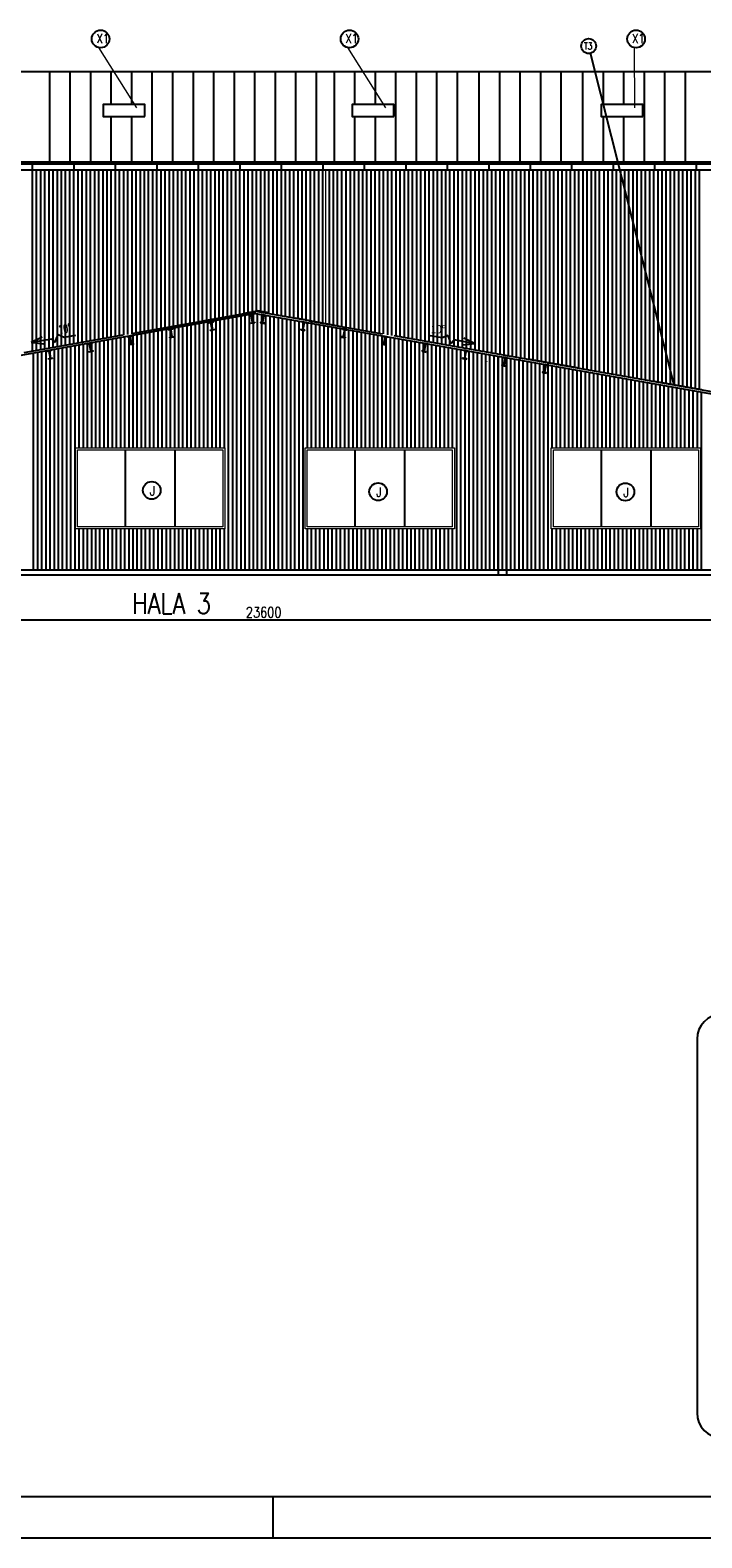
# Model space of a CAD drawing. Header units: millimetres. Extents: x -637441 to -130928, y -380379 to -53767.
# Tile 117 of 193: x -502911 to -486722, y -127029 to -90698. Entities that reach past the tile are written whole.
import ezdxf

# ---------------------------------------------------------------- set-up
doc = ezdxf.new("R2010")
doc.units = ezdxf.units.MM
doc.header["$LTSCALE"] = 10
doc.linetypes.add('ACAD_ISO02W100', pattern=[15, 12, -3])
doc.linetypes.add('ACAD_ISO03W100', pattern=[30, 12, -18])
for name, color, linetype, lineweight in [('CKFORMATY', 7, 'Continuous', 25), ('CKKOTY', 7, 'Continuous', 25), ('CKSTENY_SRAF', 1, 'Continuous', 18), ('CKTEXTY_MALE', 7, 'Continuous', 25), ('CKTEXTY_STREDNI', 6, 'Continuous', 50)]:
    doc.layers.add(name, color=color, linetype=linetype, lineweight=lineweight)
for name, color, linetype in [('KOTY OBJ.E', 7, 'Continuous'), ('NOVÉ_SLABÉ', 7, 'Continuous'), ('NOVÉ_ZDIVO', 6, 'Continuous'), ('OBR', 3, 'Continuous'), ('ocel', 7, 'Continuous'), ('POPIS', 7, 'Continuous'), ('POPISKA', 4, 'Continuous'), ('SLABE', 7, 'Continuous'), ('SLABĚ', 7, 'Continuous'), ('ZDI', 6, 'Continuous'), ('ŠRAFY', 252, 'Continuous')]:
    doc.layers.add(name, color=color, linetype=linetype)
doc.styles.add('NARROW', font='txt')
doc.styles.add('ROMANS', font='romans', dxfattribs={"width": 0.8})
doc.styles.get("Standard").update_dxf_attribs({"font": 'simplex.shx', "width": 0.8})

# ---------------------------------------------------------------- blocks, each defined once
blk = doc.blocks.new('FORM_a3')
for p, q in [((0.5, 0.5), (41.5, 0.5)), ((21, 0), (21, 0.5)), ((0, 0), (42, 0))]:
    blk.add_line(p, q)
blk = doc.blocks.new('A')
blk.add_line((0, 0.5), (0, 0))
blk = doc.blocks.new('O$I200603040622310289')
at = {"layer": 'ocel'}
for p, q in [((-45.5, 83), (-45.5, 90)), ((-45.5, 90), (45.5, 90)), ((-11.65, 82), (-44.5, 82)), ((-2.65, -73), (-2.65, 73)), ((2.65, 73), (2.65, -73)), ((44.5, 82), (11.65, 82)), ((45.5, 90), (45.5, 83)), ((-45.5, -90), (-45.5, -83)), ((45.5, -90), (-45.5, -90)), ((-44.5, -82), (-11.65, -82)), ((11.65, -82), (44.5, -82)), ((45.5, -83), (45.5, -90))]:
    blk.add_line(p, q, dxfattribs=at)
for centre, radius, start, end in [((-44.5, 83), 1, 180, 270), ((-11.65, 73), 9, 0, 90), ((11.65, 73), 9, 90, 180), ((44.5, 83), 1, 270, 0), ((-44.5, -83), 1, 90, 180), ((-11.65, -73), 9, 270, 0), ((11.65, -73), 9, 180, 270), ((44.5, -83), 1, 0, 90)]:
    blk.add_arc(centre, radius, start, end, dxfattribs=at)

msp = doc.modelspace()

# ---------------------------------------------------------------- hatches: boundary and pattern name
at = {"layer": 'CKSTENY_SRAF'}
h = msp.add_hatch(color=3, dxfattribs=at)
h.dxf.hatch_style = 2
h.paths.add_polyline_path([(-491558.125, -110892.829), (-490276.944, -110892.829)], flags=0)
edge = h.paths.add_edge_path(flags=17)
edge.add_line((-489076.944, -110892.829), (-489076.944, -112392.829))
edge.add_line((-489076.944, -112392.829), (-490276.944, -112392.829))
edge.add_line((-490276.944, -112392.829), (-490276.944, -110892.829))
edge.add_line((-490276.944, -110892.829), (-491558.125, -110892.829))
edge.add_line((-491558.125, -111992.829), (-491558.125, -110892.829))
edge.add_line((-491558.125, -111992.829), (-492158.125, -111992.829))
edge.add_line((-492158.125, -111992.829), (-492158.125, -110892.829))
edge.add_line((-492158.125, -110892.829), (-495053.383, -110892.829))
edge.add_line((-495053.383, -110892.829), (-495053.383, -116692.829))
edge.add_line((-495053.383, -116692.829), (-491492.438, -116692.829))
edge.add_line((-491492.438, -116692.829), (-491492.438, -114392.829))
edge.add_line((-491492.438, -114392.829), (-488476.944, -114392.829))
edge.add_line((-488476.944, -114392.829), (-488476.944, -116692.829))
edge.add_line((-488476.944, -116692.829), (-487978.092, -116692.829))
edge.add_line((-487978.092, -116692.829), (-487978.092, -110892.829))
edge.add_line((-487978.092, -110892.829), (-489076.944, -110892.829))
edge = h.paths.add_edge_path(flags=17)
edge.add_line((-489076.944, -110892.829), (-489076.944, -112392.829))
edge.add_line((-487978.092, -110892.829), (-489076.944, -110892.829))
edge.add_line((-487978.092, -110892.829), (-487978.092, -116692.829))
edge.add_line((-487978.092, -116692.829), (-488476.944, -116692.829))
edge.add_line((-488476.944, -114392.829), (-488476.944, -116692.829))
edge.add_line((-491492.438, -114392.829), (-488476.944, -114392.829))
edge.add_line((-491492.438, -116692.829), (-491492.438, -114392.829))
edge.add_line((-491492.438, -116692.829), (-495053.383, -116692.829))
edge.add_line((-495053.383, -110892.829), (-495053.383, -116692.829))
edge.add_line((-492158.125, -110892.829), (-495053.383, -110892.829))
edge.add_line((-492158.125, -110892.829), (-492158.125, -111992.829))
edge.add_line((-492158.125, -111992.829), (-491558.125, -111992.829))
edge.add_line((-491558.125, -111992.829), (-491558.125, -110892.829))
edge.add_line((-491558.125, -110892.829), (-490276.944, -110892.829))
edge.add_line((-490276.944, -112392.829), (-490276.944, -110892.829))
edge.add_line((-489076.944, -112392.829), (-490276.944, -112392.829))
h = msp.add_hatch(color=3, dxfattribs=at)
h.dxf.hatch_style = 2
h.paths.add_polyline_path([(-493316.81, -114392.829), (-492716.81, -114392.829), (-492716.81, -115292.829), (-493316.81, -115292.829)], flags=0)
h.paths.add_polyline_path([(-491558.125, -110892.829), (-490276.944, -110892.829)], flags=0)
edge = h.paths.add_edge_path(flags=17)
edge.add_line((-489076.944, -110892.829), (-489076.944, -112392.829))
edge.add_line((-489076.944, -112392.829), (-490276.944, -112392.829))
edge.add_line((-490276.944, -112392.829), (-490276.944, -110892.829))
edge.add_line((-490276.944, -110892.829), (-491558.125, -110892.829))
edge.add_line((-491558.125, -111992.829), (-491558.125, -110892.829))
edge.add_line((-491558.125, -111992.829), (-492158.125, -111992.829))
edge.add_line((-492158.125, -111992.829), (-492158.125, -110892.829))
edge.add_line((-492158.125, -110892.829), (-495053.383, -110892.829))
edge.add_line((-495053.383, -110892.829), (-495053.383, -116692.829))
edge.add_line((-495053.383, -116692.829), (-491492.438, -116692.829))
edge.add_line((-491492.438, -116692.829), (-491492.438, -114392.829))
edge.add_line((-491492.438, -114392.829), (-488476.944, -114392.829))
edge.add_line((-488476.944, -114392.829), (-488476.944, -116692.829))
edge.add_line((-488476.944, -116692.829), (-487978.092, -116692.829))
edge.add_line((-487978.092, -116692.829), (-487978.092, -110892.829))
edge.add_line((-487978.092, -110892.829), (-489076.944, -110892.829))
edge = h.paths.add_edge_path(flags=17)
edge.add_line((-489076.944, -110892.829), (-489076.944, -112392.829))
edge.add_line((-487978.092, -110892.829), (-489076.944, -110892.829))
edge.add_line((-487978.092, -110892.829), (-487978.092, -116692.829))
edge.add_line((-487978.092, -116692.829), (-488476.944, -116692.829))
edge.add_line((-488476.944, -114392.829), (-488476.944, -116692.829))
edge.add_line((-491492.438, -114392.829), (-488476.944, -114392.829))
edge.add_line((-491492.438, -116692.829), (-491492.438, -114392.829))
edge.add_line((-495053.383, -116692.829), (-491492.438, -116692.829))
edge.add_line((-495053.383, -110892.829), (-495053.383, -116692.829))
edge.add_line((-492158.125, -110892.829), (-495053.383, -110892.829))
edge.add_line((-492158.125, -110892.829), (-492158.125, -111992.829))
edge.add_line((-492158.125, -111992.829), (-491558.125, -111992.829))
edge.add_line((-491558.125, -111992.829), (-491558.125, -110892.829))
edge.add_line((-491558.125, -110892.829), (-490276.944, -110892.829))
edge.add_line((-490276.944, -112392.829), (-490276.944, -110892.829))
edge.add_line((-489076.944, -112392.829), (-490276.944, -112392.829))

# ---------------------------------------------------------------- linework, layer by layer
at = {"layer": 'CKKOTY'}
for p, q in [((-527447.787, -93867.508), (-467347.787, -93867.508)), ((-527447.787, -93917.508), (-467347.787, -93917.508)), ((-502851.771, -94064.691), (-502851.771, -93914.691)), ((-501851.771, -94064.691), (-501851.771, -93914.691)), ((-501584.446, -94067.508), (-497606.567, -94067.508)), ((-500851.771, -94064.691), (-500851.771, -93914.691)), ((-500851.771, -94064.691), (-500851.771, -93914.691)), ((-499851.771, -94064.691), (-499851.771, -93914.691)), ((-498851.771, -94064.691), (-498851.771, -93914.691)), ((-497851.771, -94064.691), (-497851.771, -93914.691)), ((-496851.771, -94064.691), (-496851.771, -93914.691)), ((-495851.771, -94064.691), (-495851.771, -93914.691)), ((-494851.771, -94064.691), (-494851.771, -93914.691)), ((-493851.771, -94064.691), (-493851.771, -93914.691)), ((-492851.771, -94064.691), (-492851.771, -93914.691)), ((-491851.771, -94064.691), (-491851.771, -93914.691)), ((-490851.771, -94064.691), (-490851.771, -93914.691)), ((-490851.771, -94064.691), (-490851.771, -93914.691)), ((-489851.771, -94064.691), (-489851.771, -93914.691)), ((-488851.771, -94064.691), (-488851.771, -93914.691)), ((-487851.771, -94064.691), (-487851.771, -93914.691)), ((-486851.771, -94064.691), (-486851.771, -93914.691)), ((-485449.384, -104915.014), (-509116.08, -104915.014))]:
    msp.add_line(p, q, dxfattribs=at)
at = {"layer": 'CKKOTY', "color": 7}
for p, q in [((-491628.791, -98557.863), (-491628.791, -103834.531)), ((-491428.791, -98593.129), (-491428.791, -103834.531)), ((-490431.2, -98717.018), (-490431.2, -98819.806))]:
    msp.add_line(p, q, dxfattribs=at)
at = {"layer": 'CKSTENY_SRAF', "color": 7}
for p, q in [((-500337.937, -92572.842), (-501255.423, -91118.499)), ((-494337.937, -92572.842), (-495255.423, -91118.499)), ((-488337.937, -92572.842), (-488348.351, -91118.499)), ((-495785.471, -97774.141), (-495785.471, -94061.517))]:
    msp.add_line(p, q, dxfattribs=at)
for points in [[(-501821.222, -100764.531), (-498220.89, -100764.531), (-498220.89, -102714.531), (-501821.222, -102714.531)], [(-501771.222, -100814.531), (-498270.89, -100814.531), (-498270.89, -102664.531), (-501771.222, -102664.531)], [(-496286.412, -100764.531), (-492686.08, -100764.531), (-492686.08, -102714.531), (-496286.412, -102714.531)], [(-496236.412, -100814.531), (-492736.08, -100814.531), (-492736.08, -102664.531), (-496236.412, -102664.531)], [(-490351.412, -100764.531), (-486751.08, -100764.531), (-486751.08, -102714.531), (-490351.412, -102714.531)], [(-490301.412, -100814.531), (-486801.08, -100814.531), (-486801.08, -102664.531), (-490301.412, -102664.531)]]:
    msp.add_lwpolyline(points, close=True, dxfattribs=at)
at = {"layer": 'CKTEXTY_MALE'}
msp.add_line((-487386.491, -99250.632), (-489406.099, -91255.883), dxfattribs=at)
at = {"layer": 'CKTEXTY_MALE', "linetype": 'Continuous'}
for points in [[(-500147.787, -92781.116), (-500147.787, -92491.116), (-501147.787, -92491.116), (-501147.787, -92781.116)], [(-494147.787, -92781.116), (-494147.787, -92491.116), (-495147.787, -92491.116), (-495147.787, -92781.116)], [(-488147.787, -92781.116), (-488147.787, -92491.116), (-489147.787, -92491.116), (-489147.787, -92781.116)]]:
    msp.add_lwpolyline(points, close=True, dxfattribs=at)
at = {"layer": 'CKTEXTY_MALE'}
for centre, radius in [((-501213.61, -90910.849), 212.778), ((-495213.61, -90910.849), 212.778), ((-488306.538, -90910.849), 212.778), ((-489450.042, -91081.935), 179.412), ((-499981.17, -101787.609), 212.778), ((-494523.945, -101820.267), 212.778), ((-488564.664, -101823.968), 212.778)]:
    msp.add_circle(centre, radius, dxfattribs=at)
at = {"layer": 'NOVÉ_SLABÉ', "color": 7}
for p, q in [((-527447.787, -91693.094), (-495847.787, -91693.094)), ((-502437.578, -93867.508), (-502437.578, -91693.094)), ((-501943.356, -93867.508), (-501943.356, -91693.094)), ((-501449.134, -93867.508), (-501449.134, -91693.094)), ((-500954.911, -92491.116), (-500954.911, -91693.094)), ((-500460.689, -92491.116), (-500460.689, -91693.094)), ((-499966.466, -93867.508), (-499966.466, -91693.094)), ((-499472.244, -93867.508), (-499472.244, -91693.094)), ((-498978.021, -93867.508), (-498978.021, -91693.094)), ((-498483.799, -93867.508), (-498483.799, -91693.094)), ((-497989.577, -93867.508), (-497989.577, -91693.094)), ((-497495.354, -93867.508), (-497495.354, -91693.094)), ((-497001.132, -93867.508), (-497001.132, -91693.094)), ((-496506.909, -93867.508), (-496506.909, -91693.094)), ((-496012.687, -91693.094), (-467347.787, -91693.094)), ((-496012.687, -93867.508), (-496012.687, -91693.094)), ((-495578.849, -93867.508), (-495578.849, -91693.094)), ((-495084.627, -92491.116), (-495084.627, -91693.094)), ((-494590.404, -92491.116), (-494590.404, -91693.094)), ((-494096.182, -93867.508), (-494096.182, -91693.094)), ((-493601.959, -93867.508), (-493601.959, -91693.094)), ((-493107.737, -93867.508), (-493107.737, -91693.094)), ((-492613.515, -93867.508), (-492613.515, -91693.094)), ((-492089.1, -93867.508), (-492089.1, -91693.094)), ((-491594.878, -93867.508), (-491594.878, -91693.094)), ((-491100.655, -93867.508), (-491100.655, -91693.094)), ((-490606.433, -93867.508), (-490606.433, -91693.094)), ((-490112.21, -93867.508), (-490112.21, -91693.094)), ((-489587.796, -93867.508), (-489587.796, -91693.094)), ((-489093.573, -92491.116), (-489093.573, -91693.094)), ((-488599.351, -92491.116), (-488599.351, -91693.094)), ((-488105.128, -93867.508), (-488105.128, -91693.094)), ((-487610.906, -93867.508), (-487610.906, -91693.094)), ((-487116.684, -93867.508), (-487116.684, -91693.094)), ((-500954.911, -93867.508), (-500954.911, -92781.116)), ((-500460.689, -93867.508), (-500460.689, -92781.116)), ((-495084.627, -93867.508), (-495084.627, -92781.116)), ((-494590.404, -93867.508), (-494590.404, -92781.116)), ((-489093.573, -93867.508), (-489093.573, -92781.116)), ((-488599.351, -93867.508), (-488599.351, -92781.116)), ((-508664.289, -94061.517), (-495847.787, -94061.517)), ((-496012.687, -94061.517), (-476684.298, -94061.517)), ((-497479.388, -97526.223), (-509147.787, -99610.28)), ((-497431.2, -97479.441), (-498755.759, -97713.001)), ((-498442.139, -97655.217), (-498404.51, -97648.258)), ((-498441.251, -97653.942), (-498356.887, -97638.342)), ((-498356.607, -97639.854), (-498379.452, -97644.078)), ((-498356.887, -97638.342), (-498356.328, -97641.365)), ((-497431.2, -97479.441), (-496194.908, -97697.437)), ((-496505.514, -97638.342), (-496506.073, -97641.365)), ((-496505.793, -97639.854), (-496482.949, -97644.078)), ((-495475.873, -97828.733), (-496505.514, -97638.342)), ((-495605.269, -97805.916), (-496457.891, -97648.258)), ((-500679.795, -98047.046), (-503061.998, -98472.524)), ((-494146.407, -98058.651), (-491873.827, -98459.377)), ((-491775.059, -98251.649), (-491775.059, -98251.649)), ((-491873.827, -98459.377), (-485629.384, -99560.464)), ((-489922.839, -98776.072), (-489922.839, -98776.072))]:
    msp.add_line(p, q, dxfattribs=at)
at = {"layer": 'NOVÉ_SLABÉ', "color": 7, "linetype": 'ACAD_ISO02W100', "ltscale": 15}
for p, q in [((-498694.148, -97702.138), (-500741.922, -98063.223)), ((-496193.814, -97702.138), (-494146.04, -98063.223))]:
    msp.add_line(p, q, dxfattribs=at)
at = {"layer": 'NOVÉ_SLABÉ', "color": 7, "ltscale": 15}
msp.add_line((-497479.388, -97526.223), (-485629.384, -99615.743), dxfattribs=at)
at = {"layer": 'NOVÉ_ZDIVO', "color": 7}
msp.add_line((-491911.956, -98686.136), (-491912.228, -98687.708), dxfattribs=at)
at = {"layer": 'NOVÉ_ZDIVO', "color": 7, "linetype": 'ACAD_ISO03W100', "ltscale": 10}
msp.add_line((-486723.522, -99367.534), (-491873.827, -98459.377), dxfattribs=at)
at = {"layer": 'OBR', "color": 7, "lineweight": -2}
for p, q in [((-502863.205, -94061.517), (-502863.205, -98437.018)), ((-502763.205, -94061.517), (-502763.205, -98419.158)), ((-502663.205, -94061.517), (-502663.205, -98401.297)), ((-502563.205, -94061.517), (-502563.205, -98383.436)), ((-502463.205, -94061.517), (-502463.205, -98365.576)), ((-502363.205, -94061.517), (-502363.205, -98347.715)), ((-502263.205, -94061.517), (-502263.205, -98329.854)), ((-502163.205, -94061.517), (-502163.205, -98311.994)), ((-502063.205, -94061.517), (-502063.205, -98294.133)), ((-501963.205, -94061.517), (-501963.205, -98276.272)), ((-501863.205, -94061.517), (-501863.205, -98258.412)), ((-501763.205, -94061.517), (-501763.205, -98240.551)), ((-501663.205, -94061.517), (-501663.205, -98240.551)), ((-501563.205, -94061.517), (-501563.205, -98204.829)), ((-501463.205, -94061.517), (-501463.205, -98186.969)), ((-501363.205, -94061.517), (-501363.205, -98169.108)), ((-501263.205, -94061.517), (-501263.205, -98151.247)), ((-501163.205, -94061.517), (-501163.205, -98133.387)), ((-501063.205, -94061.517), (-501063.205, -98115.526)), ((-500963.205, -94061.517), (-500963.205, -98097.665)), ((-500863.205, -94061.517), (-500863.205, -98079.805)), ((-500763.205, -94061.517), (-500763.205, -98061.944)), ((-500663.205, -94061.517), (-500663.205, -98049.343)), ((-500563.205, -94061.517), (-500563.205, -98031.71)), ((-500463.205, -94061.517), (-500463.205, -98014.077)), ((-500363.205, -94061.517), (-500363.205, -97996.444)), ((-500263.205, -94061.517), (-500263.205, -97978.81)), ((-500163.205, -94061.517), (-500163.205, -97961.177)), ((-500063.205, -94061.517), (-500063.205, -97943.544)), ((-499963.205, -94061.517), (-499963.205, -97925.911)), ((-499863.205, -94061.517), (-499863.205, -97908.278)), ((-499763.205, -94061.517), (-499763.205, -97890.645)), ((-499663.205, -94061.517), (-499663.205, -97873.012)), ((-499563.205, -94061.517), (-499563.205, -97855.379)), ((-499463.205, -94061.517), (-499463.205, -97837.746)), ((-499363.205, -94061.517), (-499363.205, -97820.113)), ((-499263.205, -94061.517), (-499263.205, -97802.48)), ((-499163.205, -94061.517), (-499163.205, -97784.847)), ((-499063.205, -94061.517), (-499063.205, -97767.214)), ((-498963.205, -94061.517), (-498963.205, -97749.58)), ((-498863.205, -94061.517), (-498863.205, -97731.947)), ((-498763.205, -94061.517), (-498763.205, -97714.314)), ((-498663.205, -94061.517), (-498663.205, -97696.681)), ((-498563.205, -94061.517), (-498563.205, -97679.048)), ((-498463.205, -94061.517), (-498463.205, -97661.415)), ((-498363.205, -94061.517), (-498363.205, -97643.782)), ((-498263.205, -94061.517), (-498263.205, -97626.149)), ((-498163.205, -94061.517), (-498163.205, -97608.516)), ((-498063.205, -94061.517), (-498063.205, -97590.883)), ((-497963.205, -94061.517), (-497963.205, -97573.25)), ((-497863.205, -94061.517), (-497863.205, -97555.617)), ((-497763.205, -94061.517), (-497763.205, -97537.984)), ((-497663.205, -94061.517), (-497663.205, -97520.35)), ((-497563.205, -94061.517), (-497563.205, -97502.717)), ((-497463.205, -94061.517), (-497463.205, -97485.084)), ((-497363.205, -94061.517), (-497363.205, -97491.431)), ((-497263.205, -94061.517), (-497263.205, -97509.064)), ((-497163.205, -94061.517), (-497163.205, -97526.697)), ((-497063.205, -94061.517), (-497063.205, -97544.33)), ((-496963.205, -94061.517), (-496963.205, -97561.963)), ((-496863.205, -94061.517), (-496863.205, -97579.596)), ((-496763.205, -94061.517), (-496763.205, -97597.229)), ((-496663.205, -94061.517), (-496663.205, -97614.862)), ((-496563.205, -94061.517), (-496563.205, -97632.495)), ((-496463.205, -94061.517), (-496463.205, -97650.128)), ((-496363.205, -94061.517), (-496363.205, -97667.761)), ((-496263.205, -94061.517), (-496263.205, -97685.395)), ((-496163.205, -94061.517), (-496163.205, -97707.535)), ((-496063.205, -94061.517), (-496063.205, -97725.168)), ((-495963.205, -94061.517), (-495963.205, -97742.801)), ((-495863.205, -94061.517), (-495863.205, -97760.434)), ((-495707.737, -94061.517), (-495707.737, -97787.848)), ((-495707.737, -94061.517), (-495707.737, -97787.848)), ((-495607.737, -94061.517), (-495607.737, -97805.481)), ((-495507.737, -94061.517), (-495507.737, -97823.114)), ((-495407.737, -94061.517), (-495407.737, -97840.747)), ((-495407.737, -94061.517), (-495407.737, -97840.747)), ((-495300.655, -94061.517), (-495300.655, -97859.629)), ((-495200.655, -94061.517), (-495200.655, -97877.262)), ((-495100.655, -94061.517), (-495100.655, -97894.895)), ((-495100.655, -94061.517), (-495100.655, -97894.895)), ((-495000.655, -94061.517), (-495000.655, -97912.528)), ((-494900.655, -94061.517), (-494900.655, -97930.161)), ((-494800.655, -94061.517), (-494800.655, -97947.794)), ((-494800.655, -94061.517), (-494800.655, -97947.794)), ((-494700.655, -94061.517), (-494700.655, -97965.427)), ((-494600.655, -94061.517), (-494600.655, -97983.06)), ((-494500.655, -94061.517), (-494500.655, -98000.694)), ((-494500.655, -94061.517), (-494500.655, -98000.694)), ((-494400.655, -94061.517), (-494400.655, -98018.327)), ((-494300.655, -94061.517), (-494300.655, -98035.96)), ((-494200.655, -94061.517), (-494200.655, -98053.593)), ((-494100.655, -94061.517), (-494100.655, -98066.719)), ((-494000.655, -94061.517), (-494000.655, -98084.352)), ((-493900.655, -94061.517), (-493900.655, -98101.985)), ((-493800.655, -94061.517), (-493800.655, -98119.618)), ((-493700.655, -94061.517), (-493700.655, -98137.251)), ((-493600.655, -94061.517), (-493600.655, -98154.884)), ((-493500.655, -94061.517), (-493500.655, -98172.517)), ((-493400.655, -94061.517), (-493400.655, -98190.15)), ((-493300.655, -94061.517), (-493300.655, -98207.783)), ((-493200.655, -94061.517), (-493200.655, -98225.416)), ((-493100.655, -94061.517), (-493100.655, -98243.049)), ((-493000.655, -94061.517), (-493000.655, -98260.682)), ((-492900.655, -94061.517), (-492900.655, -98278.315)), ((-492800.655, -94061.517), (-492800.655, -98295.949)), ((-492700.655, -94061.517), (-492700.655, -98313.582)), ((-492600.655, -94061.517), (-492600.655, -98331.215)), ((-492600.655, -94061.517), (-492600.655, -98331.215)), ((-492500.655, -94061.517), (-492500.655, -98348.848)), ((-492400.655, -94061.517), (-492400.655, -98366.481)), ((-492300.655, -94061.517), (-492300.655, -98384.114)), ((-492300.655, -94061.517), (-492300.655, -98384.114)), ((-492193.573, -94061.517), (-492193.573, -98402.996)), ((-492093.573, -94061.517), (-492093.573, -98420.629)), ((-491993.573, -94061.517), (-491993.573, -98438.262)), ((-491993.573, -94061.517), (-491993.573, -98438.262)), ((-491893.573, -94061.517), (-491893.573, -98455.895)), ((-491793.573, -94061.517), (-491793.573, -98473.528)), ((-491693.573, -94061.517), (-491693.573, -98491.161)), ((-491693.573, -94061.517), (-491693.573, -98491.161)), ((-491593.573, -94061.517), (-491593.573, -98508.794)), ((-491493.573, -94061.517), (-491493.573, -98526.427)), ((-491393.573, -94061.517), (-491393.573, -98544.06)), ((-491393.573, -94061.517), (-491393.573, -98544.06)), ((-491293.573, -94061.517), (-491293.573, -98561.693)), ((-491193.573, -94061.517), (-491193.573, -98579.327)), ((-491093.573, -94061.517), (-491093.573, -98596.96)), ((-490993.573, -94061.517), (-490993.573, -98614.593)), ((-490893.573, -94061.517), (-490893.573, -98632.226)), ((-490793.573, -94061.517), (-490793.573, -98649.859)), ((-490693.573, -94061.517), (-490693.573, -98667.492)), ((-490593.573, -94061.517), (-490593.573, -98685.125)), ((-490493.573, -94061.517), (-490493.573, -98702.758)), ((-490393.573, -94061.517), (-490393.573, -98720.391)), ((-490293.573, -94061.517), (-490293.573, -98738.024)), ((-490193.573, -94061.517), (-490193.573, -98755.657)), ((-490093.573, -94061.517), (-490093.573, -98773.29)), ((-489993.573, -94061.517), (-489993.573, -98790.923)), ((-489893.573, -94061.517), (-489893.573, -98808.557)), ((-489793.573, -94061.517), (-489793.573, -98826.19)), ((-489693.573, -94061.517), (-489693.573, -98843.823)), ((-489593.573, -94061.517), (-489593.573, -98861.456)), ((-489493.573, -94061.517), (-489493.573, -98879.089)), ((-489493.573, -94061.517), (-489493.573, -98879.089)), ((-489393.573, -94061.517), (-489393.573, -98896.722)), ((-489293.573, -94061.517), (-489293.573, -98914.355)), ((-489193.573, -94061.517), (-489193.573, -98931.988)), ((-489193.573, -94061.517), (-489193.573, -98931.988)), ((-489086.491, -94061.517), (-489086.491, -98950.87)), ((-488986.491, -94061.517), (-488986.491, -98968.503)), ((-488886.491, -94061.517), (-488886.491, -98986.136)), ((-488886.491, -94061.517), (-488886.491, -98986.136)), ((-488786.491, -94061.517), (-488786.491, -99003.769)), ((-488686.491, -94061.517), (-488686.491, -99021.402)), ((-488586.491, -94061.517), (-488586.491, -99039.035)), ((-488586.491, -94061.517), (-488586.491, -99039.035)), ((-488486.491, -94061.517), (-488486.491, -99056.668)), ((-488386.491, -94061.517), (-488386.491, -99074.301)), ((-488286.491, -94061.517), (-488286.491, -99091.934)), ((-488286.491, -94061.517), (-488286.491, -99091.934)), ((-488186.491, -94061.517), (-488186.491, -99109.568)), ((-488086.491, -94061.517), (-488086.491, -99127.201)), ((-487986.491, -94061.517), (-487986.491, -99144.834)), ((-487886.491, -94061.517), (-487886.491, -99162.467)), ((-487786.491, -94061.517), (-487786.491, -99180.1)), ((-487686.491, -94061.517), (-487686.491, -99197.733)), ((-487586.491, -94061.517), (-487586.491, -99215.366)), ((-487486.491, -94061.517), (-487486.491, -99232.999)), ((-487386.491, -94061.517), (-487386.491, -99250.632)), ((-487286.491, -94061.517), (-487286.491, -99268.265)), ((-487186.491, -94061.517), (-487186.491, -99285.898)), ((-487086.491, -94061.517), (-487086.491, -99303.531)), ((-486986.491, -94061.517), (-486986.491, -99321.164)), ((-486886.491, -94061.517), (-486886.491, -99338.798)), ((-486786.491, -94061.517), (-486786.491, -99356.431)), ((-498536.08, -97714.955), (-498536.08, -100764.531)), ((-498436.08, -97697.094), (-498436.08, -100764.531)), ((-498336.08, -97679.234), (-498336.08, -100764.531)), ((-498236.08, -97661.373), (-498236.08, -100764.531)), ((-498136.08, -97643.512), (-498136.08, -103714.531)), ((-498036.08, -97625.652), (-498036.08, -103714.531)), ((-497936.08, -97607.791), (-497936.08, -103714.531)), ((-497836.08, -97589.93), (-497836.08, -103714.531)), ((-497736.08, -97572.07), (-497736.08, -103714.531)), ((-497636.08, -97554.209), (-497636.08, -103714.531)), ((-497536.08, -97536.348), (-497536.08, -103714.531)), ((-497436.08, -97533.859), (-497436.08, -103714.531)), ((-497336.08, -97551.492), (-497336.08, -103714.531)), ((-497236.08, -97569.125), (-497236.08, -103714.531)), ((-497136.08, -97586.758), (-497136.08, -103714.531)), ((-497036.08, -97604.392), (-497036.08, -103714.531)), ((-496936.08, -97622.025), (-496936.08, -103714.531)), ((-496836.08, -97639.658), (-496836.08, -103714.531)), ((-496736.08, -97657.291), (-496736.08, -103714.531)), ((-496636.08, -97674.924), (-496636.08, -103714.531)), ((-496536.08, -97692.557), (-496536.08, -103714.531)), ((-496436.08, -97710.19), (-496436.08, -103714.531)), ((-496336.08, -97727.823), (-496336.08, -103714.531)), ((-496136.08, -97712.318), (-496136.08, -100764.531)), ((-500636.08, -98090.03), (-500636.08, -100764.531)), ((-500536.08, -98072.169), (-500536.08, -100764.531)), ((-500436.08, -98054.308), (-500436.08, -100764.531)), ((-500336.08, -98036.448), (-500336.08, -100764.531)), ((-500236.08, -98018.587), (-500236.08, -100764.531)), ((-500136.08, -98000.726), (-500136.08, -100764.531)), ((-500036.08, -97982.866), (-500036.08, -100764.531)), ((-499936.08, -97965.005), (-499936.08, -100764.531)), ((-499836.08, -97947.144), (-499836.08, -100764.531)), ((-499736.08, -97929.284), (-499736.08, -100764.531)), ((-499636.08, -97911.423), (-499636.08, -100764.531)), ((-499536.08, -97893.562), (-499536.08, -100764.531)), ((-499436.08, -97875.701), (-499436.08, -100764.531)), ((-499336.08, -97857.841), (-499336.08, -100764.531)), ((-499236.08, -97839.98), (-499236.08, -100764.531)), ((-499136.08, -97822.119), (-499136.08, -100764.531)), ((-499036.08, -97804.259), (-499036.08, -100764.531)), ((-498936.08, -97786.398), (-498936.08, -100764.531)), ((-498836.08, -97768.537), (-498836.08, -100764.531)), ((-498736.08, -97750.677), (-498736.08, -100764.531)), ((-498636.08, -97732.816), (-498636.08, -100764.531)), ((-496236.08, -97745.456), (-496236.08, -100764.531)), ((-496036.08, -97780.722), (-496036.08, -100764.531)), ((-495936.08, -97798.355), (-495936.08, -100764.531)), ((-495836.08, -97815.988), (-495836.08, -100764.531)), ((-495736.08, -97833.622), (-495736.08, -100764.531)), ((-495636.08, -97851.255), (-495636.08, -100764.531)), ((-495536.08, -97868.888), (-495536.08, -100764.531)), ((-495436.08, -97886.521), (-495436.08, -100764.531)), ((-495336.08, -97904.154), (-495336.08, -100764.531)), ((-495336.08, -97904.154), (-495336.08, -100764.531)), ((-495236.08, -97921.787), (-495236.08, -100764.531)), ((-495136.08, -97939.42), (-495136.08, -100764.531)), ((-495036.08, -97957.053), (-495036.08, -100764.531)), ((-494936.08, -97974.686), (-494936.08, -100764.531)), ((-494836.08, -97992.319), (-494836.08, -100764.531)), ((-494736.08, -98009.952), (-494736.08, -100764.531)), ((-494636.08, -98027.585), (-494636.08, -100764.531)), ((-494536.08, -98045.218), (-494536.08, -100764.531)), ((-494436.08, -98062.852), (-494436.08, -100764.531)), ((-494336.08, -98080.485), (-494336.08, -100764.531)), ((-502636.08, -98447.244), (-502636.08, -103714.531)), ((-502536.08, -98429.383), (-502536.08, -103714.531)), ((-502436.08, -98411.522), (-502436.08, -103714.531)), ((-502336.08, -98393.662), (-502336.08, -103714.531)), ((-502236.08, -98375.801), (-502236.08, -103714.531)), ((-502136.08, -98357.94), (-502136.08, -103714.531)), ((-502036.08, -98340.079), (-502036.08, -103714.531)), ((-501936.08, -98322.219), (-501936.08, -103714.531)), ((-501836.08, -98304.358), (-501836.08, -103714.531)), ((-501736.08, -98286.497), (-501736.08, -100764.531)), ((-501636.08, -98268.637), (-501636.08, -100764.531)), ((-501536.08, -98250.776), (-501536.08, -100764.531)), ((-501436.08, -98232.915), (-501436.08, -100764.531)), ((-501336.08, -98215.055), (-501336.08, -100764.531)), ((-501236.08, -98197.194), (-501236.08, -100764.531)), ((-501136.08, -98179.333), (-501136.08, -100764.531)), ((-501036.08, -98161.473), (-501036.08, -100764.531)), ((-500936.08, -98143.612), (-500936.08, -100764.531)), ((-500836.08, -98125.751), (-500836.08, -100764.531)), ((-500736.08, -98107.89), (-500736.08, -100764.531)), ((-494236.08, -98098.118), (-494236.08, -100764.531)), ((-494136.08, -98115.751), (-494136.08, -100764.531)), ((-494036.08, -98133.384), (-494036.08, -100764.531)), ((-493936.08, -98151.017), (-493936.08, -100764.531)), ((-493836.08, -98168.65), (-493836.08, -100764.531)), ((-493736.08, -98186.283), (-493736.08, -100764.531)), ((-493636.08, -98203.916), (-493636.08, -100764.531)), ((-493536.08, -98221.549), (-493536.08, -100764.531)), ((-493436.08, -98239.182), (-493436.08, -100764.531)), ((-493336.08, -98256.815), (-493336.08, -100764.531)), ((-493236.08, -98274.448), (-493236.08, -100764.531)), ((-493136.08, -98292.082), (-493136.08, -100764.531)), ((-493036.08, -98309.715), (-493036.08, -100764.531)), ((-492936.08, -98327.348), (-492936.08, -100764.531)), ((-492836.08, -98344.981), (-492836.08, -100764.531)), ((-492736.08, -98362.614), (-492736.08, -100764.531)), ((-492636.08, -98380.247), (-492636.08, -103714.531)), ((-492536.08, -98397.88), (-492536.08, -103714.531)), ((-492436.08, -98415.513), (-492436.08, -103714.531)), ((-492336.08, -98433.146), (-492336.08, -103714.531)), ((-492236.08, -98450.779), (-492236.08, -103714.531)), ((-502836.08, -98482.965), (-502836.08, -103714.531)), ((-502736.08, -98465.104), (-502736.08, -103714.531)), ((-492136.08, -98468.412), (-492136.08, -103714.531)), ((-492036.08, -98486.045), (-492036.08, -103714.531)), ((-491936.08, -98503.678), (-491936.08, -103714.531)), ((-491836.08, -98521.312), (-491836.08, -103714.531)), ((-491736.08, -98538.945), (-491736.08, -103714.531)), ((-491636.08, -98556.578), (-491636.08, -103714.531)), ((-491536.08, -98574.211), (-491536.08, -103714.531)), ((-491436.08, -98591.844), (-491436.08, -103714.531)), ((-491336.08, -98609.477), (-491336.08, -103714.531)), ((-491236.08, -98627.11), (-491236.08, -103714.531)), ((-491136.08, -98644.743), (-491136.08, -103714.531)), ((-491036.08, -98662.376), (-491036.08, -103714.531)), ((-490936.08, -98680.009), (-490936.08, -103714.531)), ((-490836.08, -98697.642), (-490836.08, -103714.531)), ((-490736.08, -98715.275), (-490736.08, -103714.531)), ((-490636.08, -98732.908), (-490636.08, -103714.531)), ((-490536.08, -98750.542), (-490536.08, -103714.531)), ((-490436.08, -98768.175), (-490436.08, -103714.531)), ((-490336.08, -98785.808), (-490336.08, -100764.531)), ((-490236.08, -98803.441), (-490236.08, -100764.531)), ((-490136.08, -98821.074), (-490136.08, -100764.531)), ((-490036.08, -98838.707), (-490036.08, -100764.531)), ((-489936.08, -98856.34), (-489936.08, -100764.531)), ((-489836.08, -98873.973), (-489836.08, -100764.531)), ((-489736.08, -98891.606), (-489736.08, -100764.531)), ((-489636.08, -98909.239), (-489636.08, -100764.531)), ((-489536.08, -98926.872), (-489536.08, -100764.531)), ((-489436.08, -98944.505), (-489436.08, -100764.531)), ((-489336.08, -98962.138), (-489336.08, -100764.531)), ((-489236.08, -98979.771), (-489236.08, -100764.531)), ((-489136.08, -98997.405), (-489136.08, -100764.531)), ((-489036.08, -99015.038), (-489036.08, -100764.531)), ((-488936.08, -99032.671), (-488936.08, -100764.531)), ((-488836.08, -99050.304), (-488836.08, -100764.531)), ((-488736.08, -99050.304), (-488736.08, -100764.531)), ((-488636.08, -99085.57), (-488636.08, -100764.531)), ((-488536.08, -99103.203), (-488536.08, -100764.531)), ((-488436.08, -99120.836), (-488436.08, -100764.531)), ((-488336.08, -99138.469), (-488336.08, -100764.531)), ((-488236.08, -99156.102), (-488236.08, -100764.531)), ((-488136.08, -99173.735), (-488136.08, -100764.531)), ((-488036.08, -99191.368), (-488036.08, -100764.531)), ((-487936.08, -99209.001), (-487936.08, -100764.531)), ((-487836.08, -99226.635), (-487836.08, -100764.531)), ((-487736.08, -99244.268), (-487736.08, -100764.531)), ((-487636.08, -99261.901), (-487636.08, -100764.531)), ((-487536.08, -99279.534), (-487536.08, -100764.531)), ((-487436.08, -99297.167), (-487436.08, -100764.531)), ((-487336.08, -99314.8), (-487336.08, -100764.531)), ((-487236.08, -99332.433), (-487236.08, -100764.531)), ((-487136.08, -99350.066), (-487136.08, -100764.531)), ((-487036.08, -99367.699), (-487036.08, -100764.531)), ((-486936.08, -99385.332), (-486936.08, -100764.531)), ((-486836.08, -99402.965), (-486836.08, -100764.531)), ((-486736.08, -99420.598), (-486736.08, -103714.531)), ((-500620.89, -100814.531), (-500620.89, -102664.531)), ((-499420.89, -100814.531), (-499420.89, -102664.531)), ((-495086.08, -100814.531), (-495086.08, -102664.531)), ((-493886.08, -100814.531), (-493886.08, -102664.531)), ((-489151.08, -100814.531), (-489151.08, -102664.531)), ((-487951.08, -100814.531), (-487951.08, -102664.531)), ((-501736.08, -102714.531), (-501736.08, -103714.531)), ((-501636.08, -102714.531), (-501636.08, -103714.531)), ((-501536.08, -102714.531), (-501536.08, -103714.531)), ((-501436.08, -102714.531), (-501436.08, -103714.531)), ((-501336.08, -102714.531), (-501336.08, -103714.531)), ((-501236.08, -102714.531), (-501236.08, -103714.531)), ((-501136.08, -102714.531), (-501136.08, -103714.531)), ((-501036.08, -102714.531), (-501036.08, -103714.531)), ((-500936.08, -102714.531), (-500936.08, -103714.531)), ((-500836.08, -102714.531), (-500836.08, -103714.531)), ((-500736.08, -102714.531), (-500736.08, -103714.531)), ((-500636.08, -102714.531), (-500636.08, -103714.531)), ((-500536.08, -102714.531), (-500536.08, -103714.531)), ((-500436.08, -102714.531), (-500436.08, -103714.531)), ((-500336.08, -102714.531), (-500336.08, -103714.531)), ((-500236.08, -102714.531), (-500236.08, -103714.531)), ((-500136.08, -102714.531), (-500136.08, -103714.531)), ((-500036.08, -102714.531), (-500036.08, -103714.531)), ((-499936.08, -102714.531), (-499936.08, -103714.531)), ((-499836.08, -102714.531), (-499836.08, -103714.531)), ((-499736.08, -102714.531), (-499736.08, -103714.531)), ((-499636.08, -102714.531), (-499636.08, -103714.531)), ((-499536.08, -102714.531), (-499536.08, -103714.531)), ((-499436.08, -102714.531), (-499436.08, -103714.531)), ((-499336.08, -102714.531), (-499336.08, -103714.531)), ((-499236.08, -102714.531), (-499236.08, -103714.531)), ((-499136.08, -102714.531), (-499136.08, -103714.531)), ((-499036.08, -102714.531), (-499036.08, -103714.531)), ((-498936.08, -102714.531), (-498936.08, -103714.531)), ((-498836.08, -102714.531), (-498836.08, -103714.531)), ((-498736.08, -102714.531), (-498736.08, -103714.531)), ((-498636.08, -102714.531), (-498636.08, -103714.531)), ((-498536.08, -102714.531), (-498536.08, -103714.531)), ((-498436.08, -102714.531), (-498436.08, -103714.531)), ((-498336.08, -102714.531), (-498336.08, -103714.531)), ((-498236.08, -102714.531), (-498236.08, -103714.531)), ((-496236.08, -102714.531), (-496236.08, -103714.531)), ((-496136.08, -102714.531), (-496136.08, -103714.531)), ((-496036.08, -102714.531), (-496036.08, -103714.531)), ((-495936.08, -102714.531), (-495936.08, -103714.531)), ((-495836.08, -102714.531), (-495836.08, -103714.531)), ((-495736.08, -102714.531), (-495736.08, -103714.531)), ((-495636.08, -102714.531), (-495636.08, -103714.531)), ((-495536.08, -102714.531), (-495536.08, -103714.531)), ((-495436.08, -102714.531), (-495436.08, -103714.531)), ((-495336.08, -102714.531), (-495336.08, -103714.531)), ((-495336.08, -102714.531), (-495336.08, -103714.531)), ((-495236.08, -102714.531), (-495236.08, -103714.531)), ((-495136.08, -102714.531), (-495136.08, -103714.531)), ((-495036.08, -102714.531), (-495036.08, -103714.531)), ((-494936.08, -102714.531), (-494936.08, -103714.531)), ((-494836.08, -102714.531), (-494836.08, -103714.531)), ((-494736.08, -102714.531), (-494736.08, -103714.531)), ((-494636.08, -102714.531), (-494636.08, -103714.531)), ((-494536.08, -102714.531), (-494536.08, -103714.531)), ((-494436.08, -102714.531), (-494436.08, -103714.531)), ((-494336.08, -102714.531), (-494336.08, -103714.531)), ((-494236.08, -102714.531), (-494236.08, -103714.531)), ((-494136.08, -102714.531), (-494136.08, -103714.531)), ((-494036.08, -102714.531), (-494036.08, -103714.531)), ((-493936.08, -102714.531), (-493936.08, -103714.531)), ((-493836.08, -102714.531), (-493836.08, -103714.531)), ((-493736.08, -102714.531), (-493736.08, -103714.531)), ((-493636.08, -102714.531), (-493636.08, -103714.531)), ((-493536.08, -102714.531), (-493536.08, -103714.531)), ((-493436.08, -102714.531), (-493436.08, -103714.531)), ((-493336.08, -102714.531), (-493336.08, -103714.531)), ((-493236.08, -102714.531), (-493236.08, -103714.531)), ((-493136.08, -102714.531), (-493136.08, -103714.531)), ((-493036.08, -102714.531), (-493036.08, -103714.531)), ((-492936.08, -102714.531), (-492936.08, -103714.531)), ((-492836.08, -102714.531), (-492836.08, -103714.531)), ((-492736.08, -102714.531), (-492736.08, -103714.531)), ((-490336.08, -102714.531), (-490336.08, -103714.531)), ((-490236.08, -102714.531), (-490236.08, -103714.531)), ((-490136.08, -102714.531), (-490136.08, -103714.531)), ((-490036.08, -102714.531), (-490036.08, -103714.531)), ((-489936.08, -102714.531), (-489936.08, -103714.531)), ((-489836.08, -102714.531), (-489836.08, -103714.531)), ((-489736.08, -102714.531), (-489736.08, -103714.531)), ((-489636.08, -102714.531), (-489636.08, -103714.531)), ((-489536.08, -102714.531), (-489536.08, -103714.531)), ((-489436.08, -102714.531), (-489436.08, -103714.531)), ((-489336.08, -102714.531), (-489336.08, -103714.531)), ((-489236.08, -102714.531), (-489236.08, -103714.531)), ((-489136.08, -102714.531), (-489136.08, -103714.531)), ((-489036.08, -102714.531), (-489036.08, -103714.531)), ((-488936.08, -102714.531), (-488936.08, -103714.531)), ((-488836.08, -102714.531), (-488836.08, -103714.531)), ((-488736.08, -102714.531), (-488736.08, -103714.531)), ((-488636.08, -102714.531), (-488636.08, -103714.531)), ((-488536.08, -102714.531), (-488536.08, -103714.531)), ((-488436.08, -102714.531), (-488436.08, -103714.531)), ((-488336.08, -102714.531), (-488336.08, -103714.531)), ((-488236.08, -102714.531), (-488236.08, -103714.531)), ((-488136.08, -102714.531), (-488136.08, -103714.531)), ((-488036.08, -102714.531), (-488036.08, -103714.531)), ((-487936.08, -102714.531), (-487936.08, -103714.531)), ((-487836.08, -102714.531), (-487836.08, -103714.531)), ((-487736.08, -102714.531), (-487736.08, -103714.531)), ((-487636.08, -102714.531), (-487636.08, -103714.531)), ((-487536.08, -102714.531), (-487536.08, -103714.531)), ((-487436.08, -102714.531), (-487436.08, -103714.531)), ((-487336.08, -102714.531), (-487336.08, -103714.531)), ((-487236.08, -102714.531), (-487236.08, -103714.531)), ((-487136.08, -102714.531), (-487136.08, -103714.531)), ((-487036.08, -102714.531), (-487036.08, -103714.531)), ((-486936.08, -102714.531), (-486936.08, -103714.531)), ((-486836.08, -102714.531), (-486836.08, -103714.531))]:
    msp.add_line(p, q, dxfattribs=at)
at = {"layer": 'POPISKA', "color": 7, "lineweight": -2}
msp.add_line((-486838.396, -115014.939), (-486838.396, -124014.939), dxfattribs=at)
for centre, start, end in [((-486238.396, -115014.939), 90, 180), ((-486238.396, -124014.939), 180, 270)]:
    msp.add_arc(centre, 600, start, end, dxfattribs=at)
at = {"layer": 'SLABE', "color": 7}
for p, q in [((-497711.527, -97507.552), (-497428.791, -97457.971)), ((-497150.873, -97507.552), (-497433.61, -97457.971))]:
    msp.add_line(p, q, dxfattribs=at)
for p in [(-491120.128, -98636.486), (-491120.128, -98636.486), (-491120.128, -98636.486), (-491117.548, -98636.941), (-491117.548, -98636.941), (-491117.548, -98636.941), (-491114.969, -98637.396), (-491114.969, -98637.396), (-491114.969, -98637.396)]:
    msp.add_point(p, dxfattribs=at)
at = {"layer": 'SLABĚ', "color": 7, "ltscale": 0.065}
for p, q in [((-498768.318, -97218.726), (-498765.856, -97218.292)), ((-496094.082, -97218.726), (-496096.544, -97218.292))]:
    msp.add_line(p, q, dxfattribs=at)
at = {"layer": 'SLABĚ', "color": 7}
for p, q in [((-502890.684, -98220.386), (-502617.647, -98087.378)), ((-502313.541, -98227.915), (-502235.419, -98028.461)), ((-502235.419, -98028.461), (-502090.933, -98092.346)), ((-502090.933, -98092.346), (-501807.123, -98045.946)), ((-492984.141, -98115.214), (-493267.349, -98065.276)), ((-492838.868, -98053.136), (-492984.141, -98115.214)), ((-492763.241, -98253.549), (-492838.868, -98053.136)), ((-502890.684, -98220.386), (-502385.527, -98137.798)), ((-502890.684, -98220.386), (-502589.505, -98259.515)), ((-502385.527, -98137.798), (-502313.541, -98227.915)), ((-492690.136, -98164.337), (-492763.241, -98253.549)), ((-492186.049, -98253.221), (-492690.136, -98164.337)), ((-492186.049, -98253.221), (-492487.693, -98288.59)), ((-492186.049, -98253.221), (-492457.405, -98116.818))]:
    msp.add_line(p, q, dxfattribs=at)
at = {"layer": 'SLABĚ', "color": 6}
msp.add_line((-457918.791, -103834.531), (-536606.014, -103834.531), dxfattribs=at)
at = {"layer": 'SLABĚ', "color": 5}
for p, q in [((-486836.08, -103714.531), (-527736.412, -103714.531)), ((-457918.791, -103714.531), (-486899.567, -103714.531))]:
    msp.add_line(p, q, dxfattribs=at)
at = {"layer": 'ZDI', "color": 7, "linetype": 'ACAD_ISO03W100', "ltscale": 10}
msp.add_line((-498667.492, -97697.437), (-497431.2, -97479.441), dxfattribs=at)
at = {"layer": 'ŠRAFY', "color": 7}
msp.add_line((-501222.528, -98377.966), (-501222.528, -98377.966), dxfattribs=at)
msp.add_line((-501222.528, -98377.966), (-501222.528, -98377.966), dxfattribs=at)
msp.add_line((-501222.528, -98377.966), (-501222.528, -98377.966), dxfattribs=at)

# ---------------------------------------------------------------- block references
at = {"layer": 'CKFORMATY', "xscale": 2000, "yscale": 2000, "zscale": 2000}
msp.add_blockref('FORM_a3', (-539055.067, -127029.04), dxfattribs=at)
at = {"layer": 'KOTY OBJ.E', "color": 7}
msp.add_blockref('A', (-496509.749, -97482.748), dxfattribs=at)
at = {"layer": 'KOTY OBJ.E', "color": 7, "xscale": 0.5, "yscale": 0.5, "zscale": 0.5}
msp.add_blockref('A', (-486760.554, -99094.531), dxfattribs=at)
at = {"layer": 'ocel', "color": 7, "yscale": 1.111111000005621, "zscale": 1.111111}
for p, xscale, rotation in [((-498535.913, -97831.907), 1.111110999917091, 9.999999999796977), ((-497561.426, -97660.075), 1.111110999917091, 9.999999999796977), ((-497296.156, -97660.075), -1.111110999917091, 350.000000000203), ((-496321.668, -97831.907), -1.111110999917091, 350.000000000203), ((-500485.785, -98175.729), 1.111110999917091, 9.999999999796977), ((-499510.82, -98003.813), 1.111110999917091, 9.999999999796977), ((-495346.762, -98003.813), -1.111110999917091, 350.000000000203), ((-494371.796, -98175.729), -1.111110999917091, 350.000000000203), ((-502435.785, -98519.574), 1.111110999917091, 9.999999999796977), ((-501460.785, -98347.652), 1.111110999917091, 9.999999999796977), ((-493396.796, -98347.652), -1.111110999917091, 350.000000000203), ((-492421.796, -98519.574), -1.111110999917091, 350.000000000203), ((-491476.156, -98686.32), -1.111110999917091, 350.000000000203), ((-490496.156, -98859.124), -1.111110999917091, 350.000000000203)]:
    msp.add_blockref('O$I200603040622310289', p, dxfattribs=dict(at, xscale=xscale, rotation=rotation))

# ---------------------------------------------------------------- texts
at = {"layer": 'CKKOTY', "insert": (-497282.732, -104727.514), "char_height": 250, "attachment_point": 5}
msp.add_mtext('23600', dxfattribs=at)
at = {"layer": 'CKTEXTY_MALE', "width": 0.8}
for s, height, p in [('X1', 225, (-501314.455, -91010.503)), ('X1', 225, (-495314.455, -91010.503)), ('X1', 225, (-488407.383, -91010.503)), ('T3', 162.5, (-489562.43, -91161.927)), ('J', 225, (-500023.644, -101911.771)), ('J', 225, (-494566.42, -101944.429)), ('J', 225, (-488607.139, -101948.13))]:
    msp.add_text(s, height=height, dxfattribs=at).set_placement(p)
at = {"layer": 'CKTEXTY_STREDNI', "color": 7, "width": 0.8}
msp.add_text('HALA 3', height=500, dxfattribs=at).set_placement((-500457.328, -104762.909))
at = {"layer": 'POPIS', "color": 7, "style": 'ROMANS', "width": 0.7}
msp.add_text('10°', height=200, rotation=10.0185343, dxfattribs=at).set_placement((-502215.57, -98017.905))
at = {"layer": 'POPIS', "color": 7, "style": 'NARROW'}
msp.add_text('10°', height=200, dxfattribs=at).set_placement((-493250.636, -98004.183))

doc.saveas('drawing.dxf')
